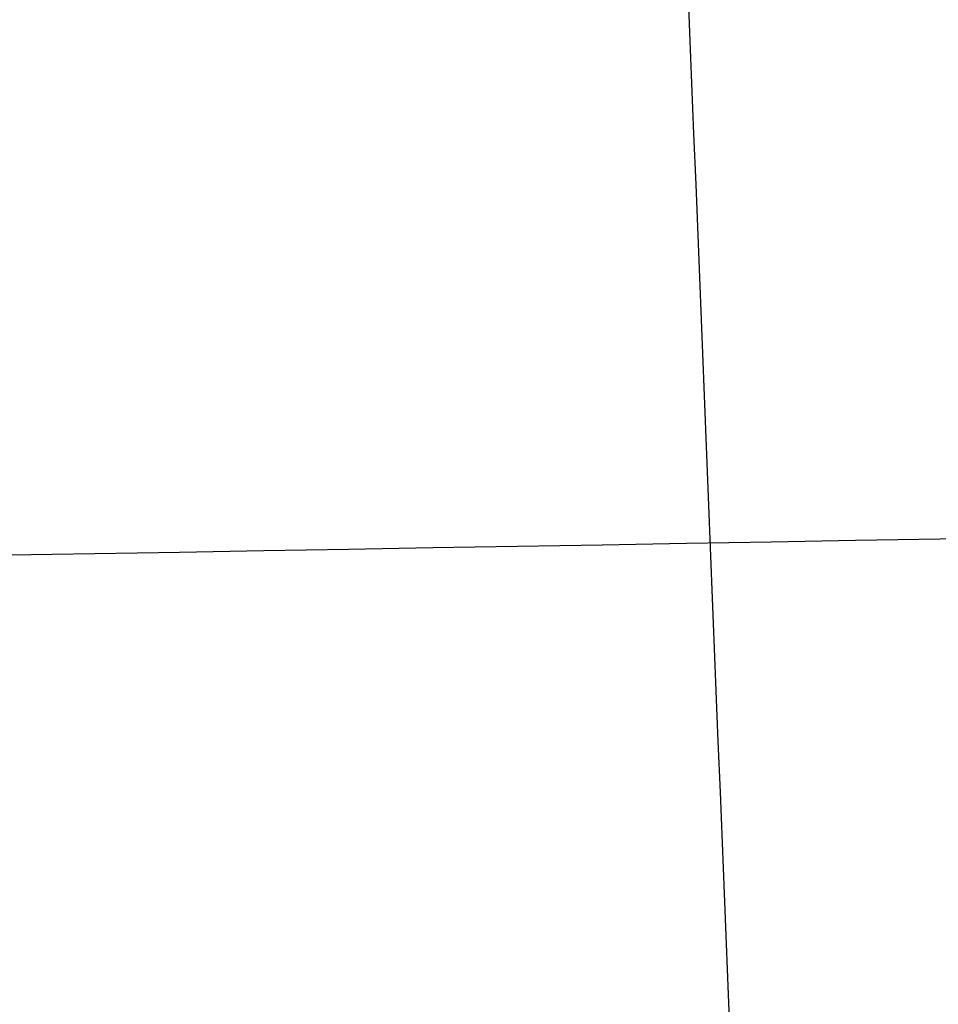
# Model space of a CAD drawing. Header units: centimetres. Extents: x 244 to 414, y 312 to 393.
# Tile 228 of 256: x 286.6649 to 286.7373, y 314.9252 to 315.0028. Entities that reach past the tile are written whole.
import ezdxf

# ---------------------------------------------------------------- set-up
doc = ezdxf.new("R2010")
doc.units = ezdxf.units.CM
doc.layers.add('solide1$solide 4', color=7, linetype='Continuous', true_color=0xff00d4)

msp = doc.modelspace()

# ---------------------------------------------------------------- linework, layer by layer
at = {"layer": 'solide1$solide 4'}
msp.add_open_spline([(264.707724, 329.040748, -616.241248), (264.808803, 328.815592, -616.245402), (265.034886, 328.315069, -616.253187), (265.368939, 327.587494, -616.261432), (265.691621, 326.8989, -616.267281), (266.021563, 326.213293, -616.271997), (266.299285, 325.658848, -616.275118), (266.540103, 325.213124, -616.278066), (266.659402, 325.004615, -616.27968), (266.745475, 324.859917, -616.280725), (266.804158, 324.763676, -616.281323), (266.861673, 324.670932, -616.281742), (266.935631, 324.553079, -616.282034), (267.027495, 324.406781, -616.282519), (267.173531, 324.175072, -616.283677), (267.357024, 323.887289, -616.285395), (267.576963, 323.553057, -616.286934), (267.800215, 323.230152, -616.286904), (268.021978, 322.931, -616.284585), (268.250818, 322.65134, -616.278018), (268.47505, 322.398665, -616.266408), (268.699921, 322.158955, -616.249336), (268.864865, 321.987779, -616.23234), (268.973481, 321.874595, -616.219197), (269.028759, 321.816801, -616.212086), (269.085476, 321.75715, -616.204343), (269.184146, 321.652395, -616.190152), (269.322032, 321.503068, -616.168658), (269.55231, 321.248061, -616.12923), (269.833947, 320.929311, -616.076082), (270.163051, 320.556994, -616.011007), (270.492458, 320.195738, -615.94775), (270.821514, 319.857152, -615.89164), (271.161995, 319.53894, -615.84273), (271.504612, 319.247967, -615.802272), (271.858025, 318.97697, -615.770496), (272.129018, 318.789992, -615.753867), (272.313546, 318.671379, -615.746159), (272.404577, 318.614467, -615.743026), (272.496301, 318.558754, -615.740582), (272.679836, 318.450422, -615.736944), (273.083193, 318.228485, -615.735481), (273.594702, 317.985895, -615.749354), (274.046112, 317.789653, -615.769009), (274.38565, 317.645917, -615.785259), (275.285544, 317.271462, -615.831759), (276.81424, 316.677829, -615.932018), (278.536896, 316.105425, -616.055464), (279.85311, 315.73241, -616.138829), (281.034388, 315.436008, -616.204486), (282.195975, 315.205821, -616.254327), (283.217746, 315.072149, -616.279858), (283.795221, 315.018149, -616.288534), (284.654044, 314.959228, -616.295377), (285.654469, 314.945038, -616.288063), (286.791151, 314.96189, -616.271797), (287.52282, 314.977723, -616.26084), (288.13382, 314.98821, -616.253266), (288.607415, 314.99377, -616.248752), (289.062103, 314.997656, -616.245116), (289.926297, 315.002445, -616.239617), (290.929661, 315.004024, -616.233803), (292.072062, 315.004382, -616.230028), (292.925589, 315.004378, -616.230076), (294.030222, 315.004365, -616.232469), (295.648363, 315.00422, -616.239001), (297.778709, 315.004121, -616.250599), (300.16668, 315.003996, -616.264452), (302.550119, 315.003907, -616.275474), (304.911875, 315.003835, -616.282951), (307.256382, 315.003811, -616.285499), (309.362044, 315.003819, -616.284572), (311.246032, 315.003831, -616.283491), (312.908318, 315.003834, -616.283317), (314.570565, 315.003829, -616.283712), (316.308109, 315.003825, -616.283886), (318.120983, 315.003827, -616.283735), (320.009183, 315.003835, -616.283739), (321.897365, 315.003814, -616.283764), (323.806553, 315.003858, -616.283748), (325.411472, 315.003773, -616.283752), (326.712294, 315.00379, -616.283749), (327.687829, 315.003954, -616.28376), (328.464591, 315.003951, -616.28376), (328.916129, 315.003893, -616.283755), (329.042509, 315.00387, -616.283753)], degree=3, knots=[-0.134439, -0.134439, -0.134439, -0.134439, 7.392859, 16.610533, 24.250632, 30.523243, 39.703712, 43.000307, 45.700018, 46.848568, 47.997118, 49.047374, 50.097629, 52.169458, 54.241287, 58.310569, 62.37985, 66.148505, 69.917159, 73.261366, 76.605574, 79.716132, 82.82669, 83.592974, 84.359258, 85.203056, 86.046854, 88.662245, 91.277637, 96.310516, 101.343395, 106.009263, 110.675132, 115.005194, 119.335256, 123.408908, 127.48256, 128.470621, 129.458682, 130.437969, 131.417256, 135.306822, 143.048254, 146.926057, 148.870166, 153.248274, 173.914524, 194.16362, 203.132213, 211.324007, 227.336942, 235.167796, 239.044599, 242.903285, 258.268448, 265.967878, 273.667308, 278.133857, 282.600406, 286.549191, 290.497976, 306.089712, 313.801579, 321.513446, 329.256351, 343.790198, 365.442436, 387.094673, 408.625467, 430.156262, 451.2195, 472.282739, 487.326011, 502.369283, 517.412555, 532.455827, 549.543911, 566.631994, 583.720078, 600.808161, 618.465814, 627.294641, 636.123467, 644.952294, 648.383843, 648.383843, 648.383843, 648.383843], dxfattribs=at)
msp.add_rational_spline([(286.799248, 312.966643, -647.052071), (286.795114, 313.069832, -649.792157), (286.686565, 315.779881, -649.792157)], [1, 0.720443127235, 1], degree=2, dxfattribs=at)
msp.add_open_spline([(287.879341, 314.983776, -616.256476), (286.384814, 312.778614, -623.843614), (285.501941, 314.359557, -632.284039)], degree=2, dxfattribs=at)

doc.saveas('drawing.dxf')
